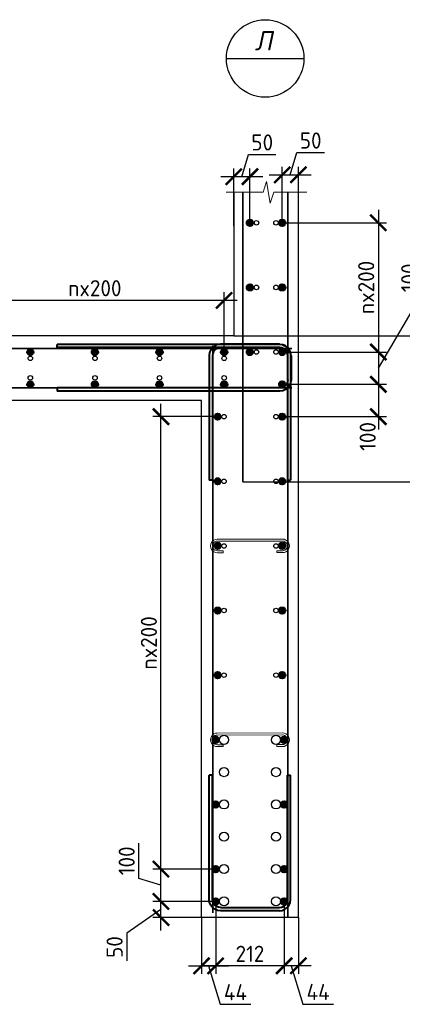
# Model space of a CAD drawing. Header units: millimetres. Extents: x 349531 to 1063351, y -131924 to 96186.
# Tile 9 of 230: x 445184 to 451108, y -64575 to -49341. Entities that reach past the tile are written whole.
import ezdxf
from ezdxf.enums import TextEntityAlignment as Align

# ---------------------------------------------------------------- set-up
doc = ezdxf.new("R2010")
doc.units = ezdxf.units.MM
for name, color, linetype, lineweight in [('0.35 ___', 243, 'Continuous', 35), ('0.4 ___', 121, 'Continuous', 40), ('Арм_хомуты', 133, 'Continuous', 18), ('Арм_шпильки', 143, 'Continuous', 18), ('Арматура', 152, 'Continuous', 40), ('Выноски', 20, 'Continuous', 20), ('размер', 1, 'Continuous', 25), ('РАЗМЕРЫ', 1, 'Continuous', 9), ('Текст', 7, 'Continuous', 25)]:
    doc.layers.add(name, color=color, linetype=linetype, lineweight=lineweight)
doc.styles.add('GOST 2.304', font='CS_Gost2304.shx')
doc.styles.add('GOST-2.304_Type-B', font='GOST_Common.ttf')
doc.styles.add('Украинский', font='isocpeur.ttf', dxfattribs={"oblique": 12})
doc.dimstyles.new('СПДС', dxfattribs={"dimscale": 100, "dimtxt": 2.5, "dimasz": 2.5, "dimexe": 1.25, "dimexo": 0, "dimtad": 1, "dimdec": 0, "dimtxsty": 'GOST-2.304_Type-B', "dimblk": 'ARCHTICK', "dimcen": 2.5, "dimdle": 2, "dimadec": 0, "dimazin": 2, "dimtfac": 0.75, "dimtdec": 0, "dimtmove": 1, "dimatfit": 3, "dimfxl": 1, "dimtolj": 1, "dimarcsym": 1})

# ---------------------------------------------------------------- blocks, each defined once
blk = doc.blocks.new('*U484')
at = {"color": 0, "linetype": 'ByBlock', "lineweight": -2}
for p, q in [((-126, 25), (-126, 410)), ((-116, 410), (-126, 410)), ((-116, 25), (-116, 410)), ((116, 25), (116, 410)), ((116, 410), (126, 410)), ((126, 25), (126, 410)), ((-124.8, 15.9), (-126, 25)), ((-121.3, 7.5), (-124.8, 15.9)), ((-115.7, 0.3), (-121.3, 7.5)), ((-115.1, 18.5), (-116, 25)), ((-108.5, -5.3), (-115.7, 0.3)), ((-112.7, 12.5), (-115.1, 18.5)), ((-108.7, 7.3), (-112.7, 12.5)), ((-103.5, 3.3), (-108.7, 7.3)), ((-97.5, 0.9), (-103.5, 3.3)), ((-91, 0), (-97.5, 0.9)), ((-91, 0), (91, 0)), ((91, 0), (97.5, 0.9)), ((97.5, 0.9), (103.5, 3.3)), ((103.5, 3.3), (108.7, 7.3)), ((108.5, -5.3), (115.7, 0.3)), ((108.7, 7.3), (112.7, 12.5)), ((112.7, 12.5), (115.1, 18.5)), ((115.1, 18.5), (116, 25)), ((115.7, 0.3), (121.3, 7.5)), ((121.3, 7.5), (124.8, 15.9)), ((124.8, 15.9), (126, 25)), ((-100.1, -8.8), (-108.5, -5.3)), ((-91, -10), (-100.1, -8.8)), ((91, -10), (-91, -10)), ((91, -10), (100.1, -8.8)), ((100.1, -8.8), (108.5, -5.3))]:
    blk.add_line(p, q, dxfattribs=at)
at = {"style": 'GOST 2.304', "oblique": 15, "flags": 9}
for tag, p in [('ПОЗИЦИЯ', (1055, -185)), ('ДИАМЕТР', (1055.3, -189.3)), ('КЛАСС', (1055.6, -193.8)), ('ДЛИНА', (1056, -198.5)), ('МАССА', (1056.3, -203.9))]:
    blk.add_attdef(tag, p, '', height=2.5, dxfattribs=at)
blk = doc.blocks.new('*U485')
for p, q in [((-8, 0), (-7.1, 7.2)), ((-7.1, 7.2), (-4.3, 14)), ((-4.3, 14), (0.2, 19.8)), ((0.2, 19.8), (6, 24.3)), ((6, 24.3), (12.7, 27.1)), ((12.7, 27.1), (20, 28)), ((44, 28), (20, 28)), ((20, 20), (44, 20)), ((44, 20), (44, 28)), ((265.3, 28.2), (289.3, 28.3)), ((265.3, 20.2), (265.3, 28.2)), ((289.3, 20.3), (265.3, 20.2)), ((296.6, 27.3), (289.3, 28.3)), ((303.3, 24.5), (296.6, 27.3)), ((309.1, 20.1), (303.3, 24.5)), ((313.6, 14.3), (309.1, 20.1)), ((316.4, 7.5), (313.6, 14.3)), ((317.3, 0.3), (316.4, 7.5)), ((316.4, -7), (317.3, 0.3)), ((-7, -7.3), (-8, 0)), ((-4.2, -14), (-7, -7.3)), ((0.2, -19.8), (-4.2, -14)), ((6, -24.2), (0.2, -19.8)), ((12.8, -27), (6, -24.2)), ((20, -28), (12.8, -27)), ((20, -28), (289.4, -27.7)), ((289.4, -27.7), (296.6, -26.8)), ((296.6, -26.8), (303.4, -24)), ((303.4, -24), (309.1, -19.5)), ((309.1, -19.5), (313.6, -13.7)), ((313.6, -13.7), (316.4, -7))]:
    blk.add_line(p, q)
at = {"color": 0, "linetype": 'ByBlock', "lineweight": -2}
for p, q in [((0, 0), (0.7, 5.2)), ((0.7, 5.2), (2.7, 10)), ((2.7, 10), (5.8, 14.1)), ((5.8, 14.1), (10, 17.3)), ((10, 17.3), (14.8, 19.3)), ((14.8, 19.3), (20, 20)), ((294.5, 19.6), (289.3, 20.3)), ((299.3, 17.6), (294.5, 19.6)), ((303.5, 14.4), (299.3, 17.6)), ((306.6, 10.3), (303.5, 14.4)), ((308.6, 5.4), (306.6, 10.3)), ((309.3, 0.3), (308.6, 5.4)), ((308.7, -4.9), (309.3, 0.3)), ((0.7, -5.2), (0, 0)), ((2.7, -10), (0.7, -5.2)), ((5.9, -14.1), (2.7, -10)), ((10, -17.3), (5.9, -14.1)), ((14.8, -19.3), (10, -17.3)), ((20, -20), (14.8, -19.3)), ((20, -20), (289.3, -19.7)), ((289.3, -19.7), (294.5, -19.1)), ((294.5, -19.1), (299.3, -17.1)), ((299.3, -17.1), (303.5, -13.9)), ((303.5, -13.9), (306.7, -9.7)), ((306.7, -9.7), (308.7, -4.9))]:
    blk.add_line(p, q, dxfattribs=at)
at = {"style": 'GOST 2.304', "oblique": 15, "flags": 9}
for tag, p in [('ДИАМЕТР', (117.8, -62.2)), ('ДЛИНА', (118.1, -72.5)), ('ПОЗИЦИЯ', (118, -56.6)), ('КЛАСС', (118, -67.8)), ('МАССА', (118.7, -78.2))]:
    blk.add_attdef(tag, p, '', height=2.5, dxfattribs=at)
blk = doc.blocks.new('_ArchTick')
at = {"color": 0, "linetype": 'ByBlock', "const_width": 0.15}
blk.add_lwpolyline([(-0.5, -0.5), (0.5, 0.5)], dxfattribs=at)
blk = doc.blocks.new('*D1245')
at = {"layer": 'DEFPOINTS', "color": 0, "transparency": 16777216}
for p in [(448219, -62983, 1440), (447999, -63233, 1440), (448219, -63981)]:
    blk.add_point(p, dxfattribs=at)
at = {"layer": 'РАЗМЕРЫ', "color": 0, "lineweight": -2, "transparency": 16777216}
for p, q in [((448219, -62983), (448219, -64106)), ((447999, -63233), (447999, -64106)), ((447799, -63981), (448419, -63981)), ((448109, -63981), (448287, -64575)), ((448287, -64575), (448762, -64575))]:
    blk.add_line(p, q, dxfattribs=at)
at = {"layer": 'РАЗМЕРЫ', "color": 0, "lineweight": -2, "transparency": 16777216, "xscale": 250, "yscale": 250, "zscale": 250, "rotation": 180}
blk.add_blockref('_ArchTick', (447999, -63981), dxfattribs=at)
at = {"layer": 'РАЗМЕРЫ', "color": 0, "lineweight": -2, "transparency": 16777216, "xscale": 250, "yscale": 250, "zscale": 250}
blk.add_blockref('_ArchTick', (448219, -63981), dxfattribs=at)
at = {"layer": 'РАЗМЕРЫ', "color": 0, "transparency": 16777216, "insert": (448525, -64388), "char_height": 250, "attachment_point": 5, "style": 'GOST-2.304_Type-B'}
blk.add_mtext('\\A1;44', dxfattribs=at)
blk = doc.blocks.new('*D1246')
at = {"layer": 'DEFPOINTS', "color": 0, "transparency": 16777216}
for p in [(449279, -62983, 1440), (449499, -63233), (449279, -63978)]:
    blk.add_point(p, dxfattribs=at)
at = {"layer": 'РАЗМЕРЫ', "color": 0, "lineweight": -2, "transparency": 16777216}
for p, q in [((449279, -62983), (449279, -64103)), ((449499, -63233), (449499, -64103)), ((449699, -63978), (449079, -63978)), ((449389, -63978), (449567, -64571)), ((449567, -64571), (450042, -64571))]:
    blk.add_line(p, q, dxfattribs=at)
at = {"layer": 'РАЗМЕРЫ', "color": 0, "lineweight": -2, "transparency": 16777216, "xscale": 250, "yscale": 250, "zscale": 250, "rotation": 180}
blk.add_blockref('_ArchTick', (449279, -63978), dxfattribs=at)
at = {"layer": 'РАЗМЕРЫ', "color": 0, "lineweight": -2, "transparency": 16777216, "xscale": 250, "yscale": 250, "zscale": 250}
blk.add_blockref('_ArchTick', (449499, -63978), dxfattribs=at)
at = {"layer": 'РАЗМЕРЫ', "color": 0, "transparency": 16777216, "insert": (449805, -64384), "char_height": 250, "attachment_point": 5, "style": 'GOST-2.304_Type-B'}
blk.add_mtext('\\A1;44', dxfattribs=at)
blk = doc.blocks.new('*D1106')
at = {"layer": 'DEFPOINTS', "color": 0, "transparency": 16777216}
for p in [(448219, -63763), (448219, -63981), (449279, -63978)]:
    blk.add_point(p, dxfattribs=at)
at = {"layer": 'РАЗМЕРЫ', "color": 0, "lineweight": -2, "transparency": 16777216}
for p, q in [((448219, -63763), (448219, -64106)), ((449479, -63981), (448019, -63981)), ((449279, -63978), (449279, -64106))]:
    blk.add_line(p, q, dxfattribs=at)
at = {"layer": 'РАЗМЕРЫ', "color": 0, "lineweight": -2, "transparency": 16777216, "xscale": 250, "yscale": 250, "zscale": 250, "rotation": 180}
blk.add_blockref('_ArchTick', (448219, -63981), dxfattribs=at)
at = {"layer": 'РАЗМЕРЫ', "color": 0, "lineweight": -2, "transparency": 16777216, "xscale": 250, "yscale": 250, "zscale": 250}
blk.add_blockref('_ArchTick', (449279, -63981), dxfattribs=at)
at = {"layer": 'РАЗМЕРЫ', "color": 0, "transparency": 16777216, "insert": (448749, -63794), "char_height": 250, "attachment_point": 5, "style": 'GOST-2.304_Type-B'}
blk.add_mtext('\\A1;212', dxfattribs=at)
blk = doc.blocks.new('*D1107')
at = {"layer": 'DEFPOINTS', "color": 0, "transparency": 16777216}
for p in [(447372, -62983), (448219, -62983), (448125, -63233, 1440)]:
    blk.add_point(p, dxfattribs=at)
at = {"layer": 'РАЗМЕРЫ', "color": 0, "lineweight": -2, "transparency": 16777216}
for p, q in [((447372, -63433), (447372, -62783)), ((448219, -62983), (447247, -62983)), ((447372, -63108), (446841, -63476)), ((448125, -63233), (447247, -63233)), ((446841, -63476), (446841, -63901))]:
    blk.add_line(p, q, dxfattribs=at)
at = {"layer": 'РАЗМЕРЫ', "color": 0, "lineweight": -2, "transparency": 16777216, "xscale": 250, "yscale": 250, "zscale": 250}
for p, rotation in [((447372, -62983), 90), ((447372, -63233), 270)]:
    blk.add_blockref('_ArchTick', p, dxfattribs=dict(at, rotation=rotation))
at = {"layer": 'РАЗМЕРЫ', "color": 0, "transparency": 16777216, "insert": (446654, -63689), "char_height": 250, "attachment_point": 5, "rotation": 90, "style": 'GOST-2.304_Type-B'}
blk.add_mtext('\\A1;50', dxfattribs=at)
blk = doc.blocks.new('*D1247')
at = {"layer": 'DEFPOINTS', "color": 0, "transparency": 16777216}
for p in [(447372, -62483), (448219, -62483, 1440), (448042, -62983)]:
    blk.add_point(p, dxfattribs=at)
at = {"layer": 'РАЗМЕРЫ', "color": 0, "lineweight": -2, "transparency": 16777216}
for p, q in [((447029, -62630), (447029, -62080)), ((447372, -63183), (447372, -62283)), ((448219, -62483), (447247, -62483)), ((447372, -62733), (447029, -62630)), ((448042, -62983), (447247, -62983))]:
    blk.add_line(p, q, dxfattribs=at)
at = {"layer": 'РАЗМЕРЫ', "color": 0, "lineweight": -2, "transparency": 16777216, "xscale": 250, "yscale": 250, "zscale": 250}
for p, rotation in [((447372, -62483), 90), ((447372, -62983), 270)]:
    blk.add_blockref('_ArchTick', p, dxfattribs=dict(at, rotation=rotation))
at = {"layer": 'РАЗМЕРЫ', "color": 0, "transparency": 16777216, "insert": (446841, -62355), "char_height": 250, "attachment_point": 5, "rotation": 90, "style": 'GOST-2.304_Type-B'}
blk.add_mtext('\\A1;100', dxfattribs=at)
blk = doc.blocks.new('*D1248')
at = {"layer": 'DEFPOINTS', "color": 0, "transparency": 16777216}
for p in [(447372, -55483), (448249, -55483, 3240), (448219, -62483, 1440)]:
    blk.add_point(p, dxfattribs=at)
at = {"layer": 'РАЗМЕРЫ', "color": 0, "lineweight": -2, "transparency": 16777216}
for p, q in [((447372, -62683), (447372, -55283)), ((448249, -55483), (447247, -55483)), ((448219, -62483), (447247, -62483))]:
    blk.add_line(p, q, dxfattribs=at)
at = {"layer": 'РАЗМЕРЫ', "color": 0, "lineweight": -2, "transparency": 16777216, "xscale": 250, "yscale": 250, "zscale": 250}
for p, rotation in [((447372, -55483), 90), ((447372, -62483), 270)]:
    blk.add_blockref('_ArchTick', p, dxfattribs=dict(at, rotation=rotation))
at = {"layer": 'РАЗМЕРЫ', "color": 0, "transparency": 16777216, "insert": (447185, -58983), "char_height": 250, "attachment_point": 5, "rotation": 90, "style": 'GOST-2.304_Type-B'}
blk.add_mtext('\\A1;nx200', dxfattribs=at)
blk = doc.blocks.new('*U479')
at = {"color": 0, "linetype": 'ByBlock', "lineweight": -2}
for p, q in [((-72.3, 25), (-72.3, 714.4)), ((-62.3, 714.4), (-72.3, 714.4)), ((-62.3, 25), (-62.3, 714.4)), ((62.3, 25), (62.3, 714.4)), ((62.3, 714.4), (72.3, 714.4)), ((72.3, 25), (72.3, 714.4)), ((-71.1, 15.9), (-72.3, 25)), ((-67.6, 7.5), (-71.1, 15.9)), ((-62, 0.3), (-67.6, 7.5)), ((-61.4, 18.5), (-62.3, 25)), ((-54.8, -5.3), (-62, 0.3)), ((-58.9, 12.5), (-61.4, 18.5)), ((-55, 7.3), (-58.9, 12.5)), ((-49.8, 3.3), (-55, 7.3)), ((-43.8, 0.9), (-49.8, 3.3)), ((-37.3, 0), (-43.8, 0.9)), ((-37.3, 0), (37.3, 0)), ((37.3, 0), (43.8, 0.9)), ((43.8, 0.9), (49.8, 3.3)), ((49.8, 3.3), (55, 7.3)), ((54.8, -5.3), (62, 0.3)), ((55, 7.3), (58.9, 12.5)), ((58.9, 12.5), (61.4, 18.5)), ((61.4, 18.5), (62.3, 25)), ((62, 0.3), (67.6, 7.5)), ((67.6, 7.5), (71.1, 15.9)), ((71.1, 15.9), (72.3, 25)), ((-46.4, -8.8), (-54.8, -5.3)), ((-37.3, -10), (-46.4, -8.8)), ((37.3, -10), (-37.3, -10)), ((37.3, -10), (46.4, -8.8)), ((46.4, -8.8), (54.8, -5.3))]:
    blk.add_line(p, q, dxfattribs=at)
at = {"style": 'GOST 2.304', "oblique": 15, "flags": 9}
for tag, p in [('ПОЗИЦИЯ', (1021, -185)), ('ДИАМЕТР', (1021.3, -189.3)), ('КЛАСС', (1021.6, -193.8)), ('ДЛИНА', (1022, -198.5)), ('МАССА', (1022.3, -203.9))]:
    blk.add_attdef(tag, p, '', height=2.5, dxfattribs=at)
blk = doc.blocks.new('*D1249')
at = {"layer": 'DEFPOINTS', "color": 0, "transparency": 16777216}
for p in [(449249, -52483, 3240), (449249, -54483, 3240), (450737, -54483)]:
    blk.add_point(p, dxfattribs=at)
at = {"layer": 'РАЗМЕРЫ', "color": 0, "lineweight": -2, "transparency": 16777216}
for p, q in [((450737, -52283), (450737, -54683)), ((449249, -52483), (450862, -52483)), ((449249, -54483), (450862, -54483))]:
    blk.add_line(p, q, dxfattribs=at)
at = {"layer": 'РАЗМЕРЫ', "color": 0, "lineweight": -2, "transparency": 16777216, "xscale": 250, "yscale": 250, "zscale": 250}
for p, rotation in [((450737, -52483), 90), ((450737, -54483), 270)]:
    blk.add_blockref('_ArchTick', p, dxfattribs=dict(at, rotation=rotation))
at = {"layer": 'РАЗМЕРЫ', "color": 0, "transparency": 16777216, "insert": (450549, -53483), "char_height": 250, "attachment_point": 5, "rotation": 90, "style": 'GOST-2.304_Type-B'}
blk.add_mtext('\\A1;nx200', dxfattribs=at)
blk = doc.blocks.new('*D1250')
at = {"layer": 'DEFPOINTS', "color": 0, "transparency": 16777216}
for p in [(449249, -54483, 3240), (449249, -54983, 3240), (450737, -54983)]:
    blk.add_point(p, dxfattribs=at)
at = {"layer": 'РАЗМЕРЫ', "color": 0, "lineweight": -2, "transparency": 16777216}
for p, q in [((451402, -53610), (451402, -53060)), ((450737, -54733), (451402, -53610)), ((450737, -54283), (450737, -55183)), ((449249, -54483), (450862, -54483)), ((449249, -54983), (450862, -54983))]:
    blk.add_line(p, q, dxfattribs=at)
at = {"layer": 'РАЗМЕРЫ', "color": 0, "lineweight": -2, "transparency": 16777216, "xscale": 250, "yscale": 250, "zscale": 250}
for p, rotation in [((450737, -54483), 90), ((450737, -54983), 270)]:
    blk.add_blockref('_ArchTick', p, dxfattribs=dict(at, rotation=rotation))
at = {"layer": 'РАЗМЕРЫ', "color": 0, "transparency": 16777216, "insert": (451215, -53335), "char_height": 250, "attachment_point": 5, "rotation": 90, "style": 'GOST-2.304_Type-B'}
blk.add_mtext('\\A1;100', dxfattribs=at)
blk = doc.blocks.new('*D1251')
at = {"layer": 'DEFPOINTS', "color": 0, "transparency": 16777216}
for p in [(449249, -54983, 3240), (449249, -55483, 3240), (450737, -55483)]:
    blk.add_point(p, dxfattribs=at)
at = {"layer": 'РАЗМЕРЫ', "color": 0, "lineweight": -2, "transparency": 16777216}
for p, q in [((450737, -54783), (450737, -55683)), ((449249, -54983), (450862, -54983)), ((449249, -55483), (450862, -55483))]:
    blk.add_line(p, q, dxfattribs=at)
at = {"layer": 'РАЗМЕРЫ', "color": 0, "lineweight": -2, "transparency": 16777216, "xscale": 250, "yscale": 250, "zscale": 250}
for p, rotation in [((450737, -54983), 90), ((450737, -55483), 270)]:
    blk.add_blockref('_ArchTick', p, dxfattribs=dict(at, rotation=rotation))
at = {"layer": 'РАЗМЕРЫ', "color": 0, "transparency": 16777216, "insert": (450572, -55789), "char_height": 250, "attachment_point": 5, "rotation": 90, "style": 'GOST-2.304_Type-B'}
blk.add_mtext('\\A1;100', dxfattribs=at)
blk = doc.blocks.new('*D1252')
at = {"layer": 'DEFPOINTS', "color": 0, "transparency": 16777216}
for p in [(448349, -53683), (444349, -54483, 3240), (448349, -54483, 3240)]:
    blk.add_point(p, dxfattribs=at)
at = {"layer": 'РАЗМЕРЫ', "color": 0, "lineweight": -2, "transparency": 16777216}
for p, q in [((444349, -54483), (444349, -53558)), ((448349, -54483), (448349, -53558)), ((444149, -53683), (448549, -53683))]:
    blk.add_line(p, q, dxfattribs=at)
at = {"layer": 'РАЗМЕРЫ', "color": 0, "lineweight": -2, "transparency": 16777216, "xscale": 250, "yscale": 250, "zscale": 250, "rotation": 180}
blk.add_blockref('_ArchTick', (444349, -53683), dxfattribs=at)
at = {"layer": 'РАЗМЕРЫ', "color": 0, "lineweight": -2, "transparency": 16777216, "xscale": 250, "yscale": 250, "zscale": 250}
blk.add_blockref('_ArchTick', (448349, -53683), dxfattribs=at)
at = {"layer": 'РАЗМЕРЫ', "color": 0, "transparency": 16777216, "insert": (446349, -53496), "char_height": 250, "attachment_point": 5, "style": 'GOST-2.304_Type-B'}
blk.add_mtext('\\A1;nx200', dxfattribs=at)
blk = doc.blocks.new('*D1255')
at = {"layer": 'DEFPOINTS', "color": 0, "transparency": 16777216}
for p in [(448499, -51771), (448499, -52535, 4040), (448749, -52483, 3240)]:
    blk.add_point(p, dxfattribs=at)
at = {"layer": 'РАЗМЕРЫ', "color": 0, "lineweight": -2, "transparency": 16777216}
for p, q in [((448624, -51771), (448727, -51427)), ((448727, -51427), (449152, -51427)), ((448949, -51771), (448299, -51771)), ((448499, -52535), (448499, -51646)), ((448749, -52483), (448749, -51646))]:
    blk.add_line(p, q, dxfattribs=at)
at = {"layer": 'РАЗМЕРЫ', "color": 0, "lineweight": -2, "transparency": 16777216, "xscale": 250, "yscale": 250, "zscale": 250, "rotation": 180}
blk.add_blockref('_ArchTick', (448499, -51771), dxfattribs=at)
at = {"layer": 'РАЗМЕРЫ', "color": 0, "lineweight": -2, "transparency": 16777216, "xscale": 250, "yscale": 250, "zscale": 250}
blk.add_blockref('_ArchTick', (448749, -51771), dxfattribs=at)
at = {"layer": 'РАЗМЕРЫ', "color": 0, "transparency": 16777216, "insert": (448940, -51240), "char_height": 250, "attachment_point": 5, "style": 'GOST-2.304_Type-B'}
blk.add_mtext('\\A1;50', dxfattribs=at)
blk = doc.blocks.new('*D1108')
at = {"layer": 'DEFPOINTS', "color": 0, "transparency": 16777216}
for p in [(449499, -51742), (449249, -52483, 3240), (449499, -52483)]:
    blk.add_point(p, dxfattribs=at)
at = {"layer": 'РАЗМЕРЫ', "color": 0, "lineweight": -2, "transparency": 16777216}
for p, q in [((449374, -51742), (449477, -51398)), ((449477, -51398), (449902, -51398)), ((449249, -52483), (449249, -51617)), ((449499, -52483), (449499, -51617)), ((449049, -51742), (449699, -51742))]:
    blk.add_line(p, q, dxfattribs=at)
at = {"layer": 'РАЗМЕРЫ', "color": 0, "lineweight": -2, "transparency": 16777216, "xscale": 250, "yscale": 250, "zscale": 250, "rotation": 180}
blk.add_blockref('_ArchTick', (449249, -51742), dxfattribs=at)
at = {"layer": 'РАЗМЕРЫ', "color": 0, "lineweight": -2, "transparency": 16777216, "xscale": 250, "yscale": 250, "zscale": 250}
blk.add_blockref('_ArchTick', (449499, -51742), dxfattribs=at)
at = {"layer": 'РАЗМЕРЫ', "color": 0, "transparency": 16777216, "insert": (449690, -51211), "char_height": 250, "attachment_point": 5, "style": 'GOST-2.304_Type-B'}
blk.add_mtext('\\A1;50', dxfattribs=at)
blk = doc.blocks.new('*D1196')
at = {"layer": 'DEFPOINTS', "color": 0, "transparency": 16777216}
for p in [(448499, -54233, 940), (448638, -56492, -98), (451583, -56492)]:
    blk.add_point(p, dxfattribs=at)
at = {"layer": 'размер', "color": 0, "lineweight": -2, "transparency": 16777216}
for p, q in [((451583, -54033), (451583, -56692)), ((448499, -54233), (451708, -54233)), ((448638, -56492), (451708, -56492))]:
    blk.add_line(p, q, dxfattribs=at)
at = {"layer": 'размер', "color": 0, "lineweight": -2, "transparency": 16777216, "xscale": 250, "yscale": 250, "zscale": 250}
for p, rotation in [((451583, -54233), 90), ((451583, -56492), 270)]:
    blk.add_blockref('_ArchTick', p, dxfattribs=dict(at, rotation=rotation))
at = {"layer": 'размер', "color": 0, "transparency": 16777216, "insert": (451396, -55363), "char_height": 250, "attachment_point": 5, "rotation": 90, "style": 'GOST-2.304_Type-B'}
blk.add_mtext('\\A1;410', dxfattribs=at)

msp = doc.modelspace()

# ---------------------------------------------------------------- hatches: boundary and pattern name
at = {"layer": 'Арматура'}
h = msp.add_hatch(color=256, dxfattribs=at)
edge = h.paths.add_edge_path()
edge.add_arc((448749.3, -52483.4), 50, 0, 360)
h = msp.add_hatch(color=256, dxfattribs=at)
edge = h.paths.add_edge_path()
edge.add_arc((449249.3, -52483.4), 50, 0, 360)
h = msp.add_hatch(color=256, dxfattribs=at)
edge = h.paths.add_edge_path()
edge.add_arc((448749.3, -53483.4), 50, 0, 360)
h = msp.add_hatch(color=256, dxfattribs=at)
edge = h.paths.add_edge_path()
edge.add_arc((449249.3, -53483.4), 50, 0, 360)
h = msp.add_hatch(color=256, dxfattribs=at)
edge = h.paths.add_edge_path()
edge.add_arc((445349.3, -54483.4), 50, 0, 360)
h = msp.add_hatch(color=256, dxfattribs=at)
edge = h.paths.add_edge_path()
edge.add_arc((446349.3, -54483.4), 50, 0, 360)
h = msp.add_hatch(color=256, dxfattribs=at)
edge = h.paths.add_edge_path()
edge.add_arc((447349.3, -54483.4), 50, 0, 360)
h = msp.add_hatch(color=256, dxfattribs=at)
edge = h.paths.add_edge_path()
edge.add_arc((448349.3, -54483.4), 50, 0, 360)
h = msp.add_hatch(color=256, dxfattribs=at)
edge = h.paths.add_edge_path()
edge.add_arc((448749.3, -54483.4), 50, 0, 360)
h = msp.add_hatch(color=256, dxfattribs=at)
edge = h.paths.add_edge_path()
edge.add_arc((449249.3, -54483.4), 50, 0, 360)
h = msp.add_hatch(color=256, dxfattribs=at)
edge = h.paths.add_edge_path()
edge.add_arc((445349.3, -54983.4), 50, 0, 360)
h = msp.add_hatch(color=256, dxfattribs=at)
edge = h.paths.add_edge_path()
edge.add_arc((446349.3, -54983.4), 50, 0, 360)
h = msp.add_hatch(color=256, dxfattribs=at)
edge = h.paths.add_edge_path()
edge.add_arc((447349.3, -54983.4), 50, 0, 360)
h = msp.add_hatch(color=256, dxfattribs=at)
edge = h.paths.add_edge_path()
edge.add_arc((448349.3, -54983.4), 50, 0, 360)
h = msp.add_hatch(color=256, dxfattribs=at)
edge = h.paths.add_edge_path()
edge.add_arc((449249.3, -54983.4), 50, 0, 360)
h = msp.add_hatch(color=256, dxfattribs=at)
edge = h.paths.add_edge_path()
edge.add_arc((448249.3, -55483.4), 50, 0, 360)
h = msp.add_hatch(color=256, dxfattribs=at)
edge = h.paths.add_edge_path()
edge.add_arc((448249.3, -55483.4), 50, 0, 360)
h = msp.add_hatch(color=256, dxfattribs=at)
edge = h.paths.add_edge_path()
edge.add_arc((449249.2, -55483.4), 50, 0, 360)
h = msp.add_hatch(color=256, dxfattribs=at)
edge = h.paths.add_edge_path()
edge.add_arc((449249.3, -55483.4), 50, 0, 360)
h = msp.add_hatch(color=256, dxfattribs=at)
edge = h.paths.add_edge_path()
edge.add_arc((448249.3, -56483.4), 50, 0, 360)
h = msp.add_hatch(color=256, dxfattribs=at)
edge = h.paths.add_edge_path()
edge.add_arc((448249.3, -56483.4), 50, 0, 360)
h = msp.add_hatch(color=256, dxfattribs=at)
edge = h.paths.add_edge_path()
edge.add_arc((449249.2, -56483.4), 50, 0, 360)
h = msp.add_hatch(color=256, dxfattribs=at)
edge = h.paths.add_edge_path()
edge.add_arc((449249.3, -56483.4), 50, 0, 360)
h = msp.add_hatch(color=256, dxfattribs=at)
edge = h.paths.add_edge_path()
edge.add_arc((448249.3, -57483.4), 50, 0, 360)
h = msp.add_hatch(color=256, dxfattribs=at)
edge = h.paths.add_edge_path()
edge.add_arc((448249.3, -57483.4), 50, 0, 360)
h = msp.add_hatch(color=256, dxfattribs=at)
edge = h.paths.add_edge_path()
edge.add_arc((449249.2, -57483.4), 50, 0, 360)
h = msp.add_hatch(color=256, dxfattribs=at)
edge = h.paths.add_edge_path()
edge.add_arc((449249.3, -57483.4), 50, 0, 360)
h = msp.add_hatch(color=256, dxfattribs=at)
edge = h.paths.add_edge_path()
edge.add_arc((448249.3, -58483.4), 50, 0, 360)
h = msp.add_hatch(color=256, dxfattribs=at)
edge = h.paths.add_edge_path()
edge.add_arc((448249.3, -58483.4), 50, 0, 360)
h = msp.add_hatch(color=256, dxfattribs=at)
edge = h.paths.add_edge_path()
edge.add_arc((449249.2, -58483.4), 50, 0, 360)
h = msp.add_hatch(color=256, dxfattribs=at)
edge = h.paths.add_edge_path()
edge.add_arc((449249.3, -58483.4), 50, 0, 360)
h = msp.add_hatch(color=256, dxfattribs=at)
edge = h.paths.add_edge_path()
edge.add_arc((448249.3, -59483.4), 50, 0, 360)
h = msp.add_hatch(color=256, dxfattribs=at)
edge = h.paths.add_edge_path()
edge.add_arc((448249.3, -59483.4), 50, 0, 360)
h = msp.add_hatch(color=256, dxfattribs=at)
edge = h.paths.add_edge_path()
edge.add_arc((449249.2, -59483.4), 50, 0, 360)
h = msp.add_hatch(color=256, dxfattribs=at)
edge = h.paths.add_edge_path()
edge.add_arc((449249.3, -59483.4), 50, 0, 360)
h = msp.add_hatch(color=256, dxfattribs=at)
edge = h.paths.add_edge_path()
edge.add_arc((448219.3, -60483.4), 50, 0, 360)
h = msp.add_hatch(color=256, dxfattribs=at)
edge = h.paths.add_edge_path()
edge.add_arc((448219.3, -60483.4), 50, 0, 360)
h = msp.add_hatch(color=256, dxfattribs=at)
edge = h.paths.add_edge_path()
edge.add_arc((449279.2, -60483.4), 50, 0, 360)
h = msp.add_hatch(color=256, dxfattribs=at)
edge = h.paths.add_edge_path()
edge.add_arc((449279.3, -60483.4), 50, 0, 360)
h = msp.add_hatch(color=256, dxfattribs=at)
edge = h.paths.add_edge_path()
edge.add_arc((448219.3, -61483.4), 50, 0, 360)
h = msp.add_hatch(color=256, dxfattribs=at)
edge = h.paths.add_edge_path()
edge.add_arc((448219.3, -61483.4), 50, 0, 360)
h = msp.add_hatch(color=256, dxfattribs=at)
edge = h.paths.add_edge_path()
edge.add_arc((449279.2, -61483.4), 50, 0, 360)
h = msp.add_hatch(color=256, dxfattribs=at)
edge = h.paths.add_edge_path()
edge.add_arc((449279.3, -61483.4), 50, 0, 360)
h = msp.add_hatch(color=256, dxfattribs=at)
edge = h.paths.add_edge_path()
edge.add_arc((448219.3, -62483.4), 50, 0, 360)
h = msp.add_hatch(color=256, dxfattribs=at)
edge = h.paths.add_edge_path()
edge.add_arc((448219.3, -62483.4), 50, 0, 360)
h = msp.add_hatch(color=256, dxfattribs=at)
edge = h.paths.add_edge_path()
edge.add_arc((449279.2, -62483.4), 50, 0, 360)
h = msp.add_hatch(color=256, dxfattribs=at)
edge = h.paths.add_edge_path()
edge.add_arc((449279.3, -62483.4), 50, 0, 360)
h = msp.add_hatch(color=256, dxfattribs=at)
edge = h.paths.add_edge_path()
edge.add_arc((448219.3, -62983.4), 50, 0, 360)
h = msp.add_hatch(color=256, dxfattribs=at)
edge = h.paths.add_edge_path()
edge.add_arc((448219.3, -62983.4), 50, 0, 360)
h = msp.add_hatch(color=256, dxfattribs=at)
edge = h.paths.add_edge_path()
edge.add_arc((449279.2, -62983.4), 50, 0, 360)
h = msp.add_hatch(color=256, dxfattribs=at)
edge = h.paths.add_edge_path()
edge.add_arc((449279.3, -62983.4), 50, 0, 360)

# ---------------------------------------------------------------- linework, layer by layer
at = {"layer": '0.35 ___', "ltscale": 100}
for p, q in [((448638.2, -52011.1, 940), (448638.1, -56491.9, -98.1)), ((449338.2, -52011.1, 940), (449338, -63233.4, -1660)), ((449396, -54427, 140), (443999.1, -54427, 140)), ((448174.3, -54389.5, -1660), (448174.3, -63162.1, -1660)), ((449396, -55036.8, 140), (443999.1, -55036.8, 140))]:
    msp.add_line(p, q, dxfattribs=at)
at = {"layer": '0.4 ___', "lineweight": 25, "ltscale": 0.1}
for p, q in [((448499.3, -52011.1, 940), (448499.3, -54233.4, 940)), ((449499.3, -63233.4, 940), (449499.3, -52011.1, 940)), ((448499.3, -54233.4, 940), (443999.1, -54233.4, 940)), ((447999.3, -55233.4, 940), (443999.1, -55233.4, 940)), ((447999.3, -63233.4, 940), (447999.3, -55233.4, 940)), ((449499.3, -63233.4, 940), (447999.3, -63233.4, 940))]:
    msp.add_line(p, q, dxfattribs=at)
at = {"layer": 'Арматура'}
for centre in [(448749.3, -52483.4, 140), (449249.3, -52483.4, 140), (448749.3, -53483.4, 140), (449249.3, -53483.4, 140), (445349.3, -54483.4, 140), (446349.3, -54483.4, 140), (447349.3, -54483.4, 140), (448349.3, -54483.4, 140), (448749.3, -54483.4, 140), (449249.3, -54483.4, 140), (445349.3, -54983.4, 140), (446349.3, -54983.4, 140), (447349.3, -54983.4, 140), (448349.3, -54983.4, 140), (449249.3, -54983.4, 140), (448249.3, -55483.4, 140), (448249.3, -55483.4, 140), (449249.2, -55483.4, 140), (449249.3, -55483.4, 140), (448249.3, -56483.4, 140), (448249.3, -56483.4, 140), (449249.2, -56483.4, 140), (449249.3, -56483.4, 140), (448249.3, -57483.4, 140), (448249.3, -57483.4, 140), (449249.2, -57483.4, 140), (449249.3, -57483.4, 140), (448249.3, -58483.4, 140), (448249.3, -58483.4, 140), (449249.2, -58483.4, 140), (449249.3, -58483.4, 140), (448249.3, -59483.4, 140), (448249.3, -59483.4, 140), (449249.2, -59483.4, 140), (449249.3, -59483.4, 140), (448219.3, -60483.4, -1660), (448219.3, -60483.4, -1660), (449279.2, -60483.4, -1660), (449279.3, -60483.4, -1660), (448219.3, -61483.4, -1660), (448219.3, -61483.4, -1660), (449279.2, -61483.4, -1660), (449279.3, -61483.4, -1660), (448219.3, -62483.4, -1660), (448219.3, -62483.4, -1660), (449279.2, -62483.4, -1660), (449279.3, -62483.4, -1660), (448219.3, -62983.4, -1660), (448219.3, -62983.4, -1660), (449279.2, -62983.4, -1660), (449279.3, -62983.4, -1660)]:
    msp.add_circle(centre, 50, dxfattribs=at)
at = {"layer": 'Выноски', "lineweight": 30}
msp.add_line((448385, -49941.3, -3100), (449585, -49941.3, -3100), dxfattribs=at)
msp.add_circle((448985, -49941.3, -3100), 600, dxfattribs=at)
at = {"layer": 'РАЗМЕРЫ', "elevation": 940}
msp.add_lwpolyline([(449630.3, -52011.1), (449120.4, -52011.1), (449064.1, -52179.8), (449007.9, -51842.3), (448951.6, -52011.1), (448380.3, -52011.1)], dxfattribs=at)
at = {"layer": 'РАЗМЕРЫ', "color": 8, "linetype": 'Continuous', "lineweight": 30}
for centre in [(448850, -52483.4, -2660), (449151.7, -52483.4, -2660), (448850, -53483.4, -2660), (449151.7, -53483.4, -2660), (448850, -54483.4, -2660), (449151.7, -54483.4, -2660), (445350, -54581.7, -3660), (446350, -54581.7, -3660), (447350, -54581.7, -3660), (448350, -54581.7, -3660), (445350, -54883.4, -3660), (446350, -54883.4, -3660), (447350, -54883.4, -3660), (448350, -54883.4, -3660), (448348.3, -55483.4, -2660), (449151.7, -55483.4, -2660), (448348.3, -56483.4, -2660), (449151.7, -56483.4, -2660), (448348.3, -57483.4, -2660), (449151.7, -57483.4, -2660), (448348.3, -58483.4, -2660), (449151.7, -58483.4, -2660), (448348.3, -59483.4, -2660), (449151.7, -59483.4, -2660)]:
    msp.add_circle(centre, 35, dxfattribs=at)
at = {"layer": 'РАЗМЕРЫ', "color": 5, "linetype": 'Continuous', "lineweight": 30}
for centre in [(448348.3, -60483.4, -2660), (449151.7, -60483.4, -2660), (448348.3, -60983.4, -2660), (449151.7, -60983.4, -2660), (448348.3, -61483.4, -2660), (449151.7, -61483.4, -2660), (448348.3, -61983.4, -2660), (449151.7, -61983.4, -2660), (448348.3, -62483.4, -2660), (449151.7, -62483.4, -2660), (448348.3, -62983.4, -2660), (449151.7, -62983.4, -2660)]:
    msp.add_circle(centre, 70, dxfattribs=at)

# ---------------------------------------------------------------- block references
at = {"layer": 'Арм_хомуты', "lineweight": 40, "yscale": 5, "zscale": 5}
for name, p, xscale, rotation in [('*U479', (449335.5, -54726.6, 140), 5, 89.99999999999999), ('*U484', (448749.3, -54413.2, -1660), -5, 180)]:
    msp.add_blockref(name, p, dxfattribs=dict(at, xscale=xscale, rotation=rotation))
at = {"layer": 'Арм_хомуты', "lineweight": 40, "xscale": 5, "yscale": 5, "zscale": 5}
msp.add_blockref('*U484', (448749.3, -63078.5, -1660), dxfattribs=at)
at = {"layer": 'Арм_шпильки', "color": 3, "xscale": 3.75, "yscale": 3.75, "zscale": 3.75, "rotation": 179.9999999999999}
for p in [(449329.3, -57482.4, -1660), (449329.3, -60482.4, -1660)]:
    msp.add_blockref('*U485', p, dxfattribs=at)

# ---------------------------------------------------------------- texts
at = {"layer": 'Текст', "style": 'Украинский', "oblique": 12}
msp.add_text('Л', height=300, dxfattribs=at).set_placement((448960, -49666.3, -3100), align=Align.MIDDLE)

# ---------------------------------------------------------------- dimensions: what is measured, and where the dimension line sits
at = {"layer": 'размер'}
dim = msp.add_linear_dim(base=(451583, -56491.9), p1=(448499.3, -54233.4, 940), p2=(448638.1, -56491.9, -98.1), angle=90, text='410', dimstyle='СПДС', dxfattribs=at)
dim.commit()
dim.dimension.update_dxf_attribs({"geometry": '*D1196', "text_midpoint": (451395.5, -55362.7)})
at = {"layer": 'РАЗМЕРЫ'}
for base, p1, p2, picture, middle in [((448499.3, -51771.1, -3100), (448749.3, -52483.4, 140), (448499.3, -52535.5, 940), '*D1255', (448789.9, -51239.9, -3100)), ((449499.3, -51742.2, -3100), (449249.3, -52483.4, 140), (449499.3, -52483.4, -3100), '*D1108', (449539.9, -51211, -3100)), ((448219.3, -63981.5, -3100), (447999.3, -63233.4, -1660), (448219.3, -62983.4, -1660), '*D1245', (448349.9, -64387.7, -3100)), ((449279.2, -63977.7, -3100), (449499.3, -63233.4, -3100), (449279.2, -62983.4, -1660), '*D1246', (449629.9, -64384, -3100)), ((448219.3, -63981.5, -3100), (449279.2, -63977.7, -3100), (448219.3, -63763.4, -3100), '*D1106', (448749.3, -63794, -3100))]:
    dim = msp.add_linear_dim(base=base, p1=p1, p2=p2, dimstyle='СПДС', override={"dimlfac": 0.2, "dimtofl": 0}, dxfattribs=at)
    dim.commit()
    dim.dimension.update_dxf_attribs({"geometry": picture, "text_midpoint": middle})
for base, p1, p2, picture, middle in [((450736.9, -54483.4, -3100), (449249.3, -52483.4, 140), (449249.3, -54483.4, 140), '*D1249', (450549.4, -53483.4, -3100)), ((447372.3, -55483.4, -3100), (448219.3, -62483.4, -1660), (448249.3, -55483.4, 140), '*D1248', (447184.8, -58983.4, -3100))]:
    dim = msp.add_linear_dim(base=base, p1=p1, p2=p2, angle=90, text='nx200', dimstyle='СПДС', override={"dimlfac": 0.2, "dimtofl": 0}, dxfattribs=at)
    dim.commit()
    dim.dimension.update_dxf_attribs({"geometry": picture, "text_midpoint": middle})
for base, p1, p2, picture, middle in [((450736.9, -54983.4, -3100), (449249.3, -54483.4, 140), (449249.3, -54983.4, 140), '*D1250', (451402, -53547.3, -3100)), ((450736.9, -55483.4, -3100), (449249.3, -54983.4, 140), (449249.2, -55483.4, 140), '*D1251', (450759.4, -55789.2, -3100)), ((447372.3, -62983.4, -3100), (448124.5, -63233.4, -1660), (448219.3, -62983.4, -3100), '*D1107', (446841, -63538.5, -3100))]:
    dim = msp.add_linear_dim(base=base, p1=p1, p2=p2, angle=90, dimstyle='СПДС', override={"dimlfac": 0.2, "dimtofl": 0}, dxfattribs=at)
    dim.commit()
    dim.dimension.update_dxf_attribs({"geometry": picture, "text_midpoint": middle, "dimtype": 160})
dim = msp.add_linear_dim(base=(448349.3, -53683.3, -3100), p1=(444349.3, -54483.4, 140), p2=(448349.3, -54483.4, 140), text='nx200', dimstyle='СПДС', override={"dimlfac": 0.2, "dimtofl": 0}, dxfattribs=at)
dim.commit()
dim.dimension.update_dxf_attribs({"geometry": '*D1252', "text_midpoint": (446349.3, -53495.8, -3100)})
dim = msp.add_linear_dim(base=(447372.3, -62483.4, -3100), p1=(448041.8, -62983.4, -3100), p2=(448219.3, -62483.4, -1660), angle=90, dimstyle='СПДС', override={"dimlfac": 0.2, "dimtofl": 0}, dxfattribs=at)
dim.commit()
dim.dimension.update_dxf_attribs({"geometry": '*D1247', "text_midpoint": (446841, -62567.8, -3100)})

doc.saveas('drawing.dxf')
